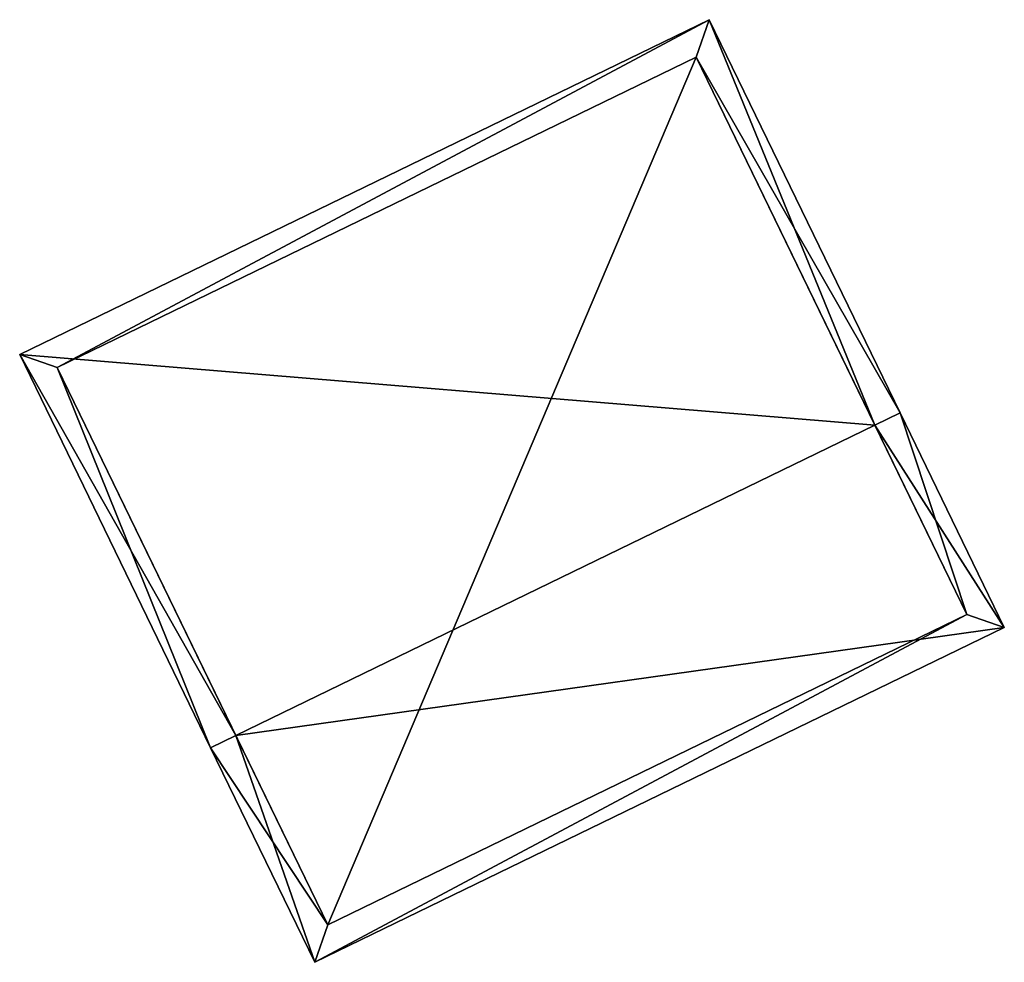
# Model space of a CAD drawing. Header units: inches. Extents: x 2523744 to 2528136, y 1148995 to 1152010.
# Tile 65 of 256: x 2523858 to 2523876, y 1151885 to 1151902. Entities that reach past the tile are written whole.
import ezdxf

# ---------------------------------------------------------------- set-up
doc = ezdxf.new("R2010")
doc.units = ezdxf.units.IN
doc.header["$MEASUREMENT"] = 0
doc.layers.add('Gebaeude Einzelhaus', color=10, linetype='Continuous')

msp = doc.modelspace()

# ---------------------------------------------------------------- meshes
at = {"layer": 'Gebaeude Einzelhaus'}
mesh = msp.add_polyface(dxfattribs=at)
corners = [(2523861.946, 1151889.475, 504.497), (2523861.496, 1151889.256, 504.497), (2523863.351, 1151885.434, 502.8), (2523875.639, 1151891.399, 502.8), (2523873.334, 1151895.002, 504.497), (2523873.784, 1151895.221, 504.497), (2523870.383, 1151902.228, 501.694), (2523858.095, 1151896.261, 501.694), (2523863.583, 1151886.103, 503), (2523858.764, 1151896.03, 501.874), (2523874.971, 1151891.63, 503), (2523870.151, 1151901.559, 501.874), (2523874.971, 1151891.63, 495.957), (2523870.151, 1151901.559, 495.957), (2523858.764, 1151896.03, 495.957), (2523863.583, 1151886.103, 495.957)]
mesh.append_faces([[corners[k] for k in face] for face in [(11, 9, 6), (6, 9, 7), (4, 11, 5), (10, 4, 5), (5, 11, 6), (3, 10, 5), (2, 8, 10), (2, 10, 3), (0, 8, 1), (9, 0, 1), (7, 9, 1), (1, 8, 2), (4, 7, 0), (0, 7, 1), (4, 6, 7), (4, 5, 6), (0, 3, 4), (4, 3, 5), (0, 2, 3), (0, 1, 2)]], dxfattribs={"color": 13})
mesh.append_faces([[corners[k] for k in face] for face in [(13, 15, 14), (12, 15, 13), (10, 15, 12), (8, 15, 10), (14, 15, 0), (0, 15, 8), (9, 14, 0), (13, 14, 11), (11, 14, 9), (12, 13, 4), (4, 13, 11), (10, 12, 4)]], dxfattribs={"color": 41})

doc.saveas('drawing.dxf')
